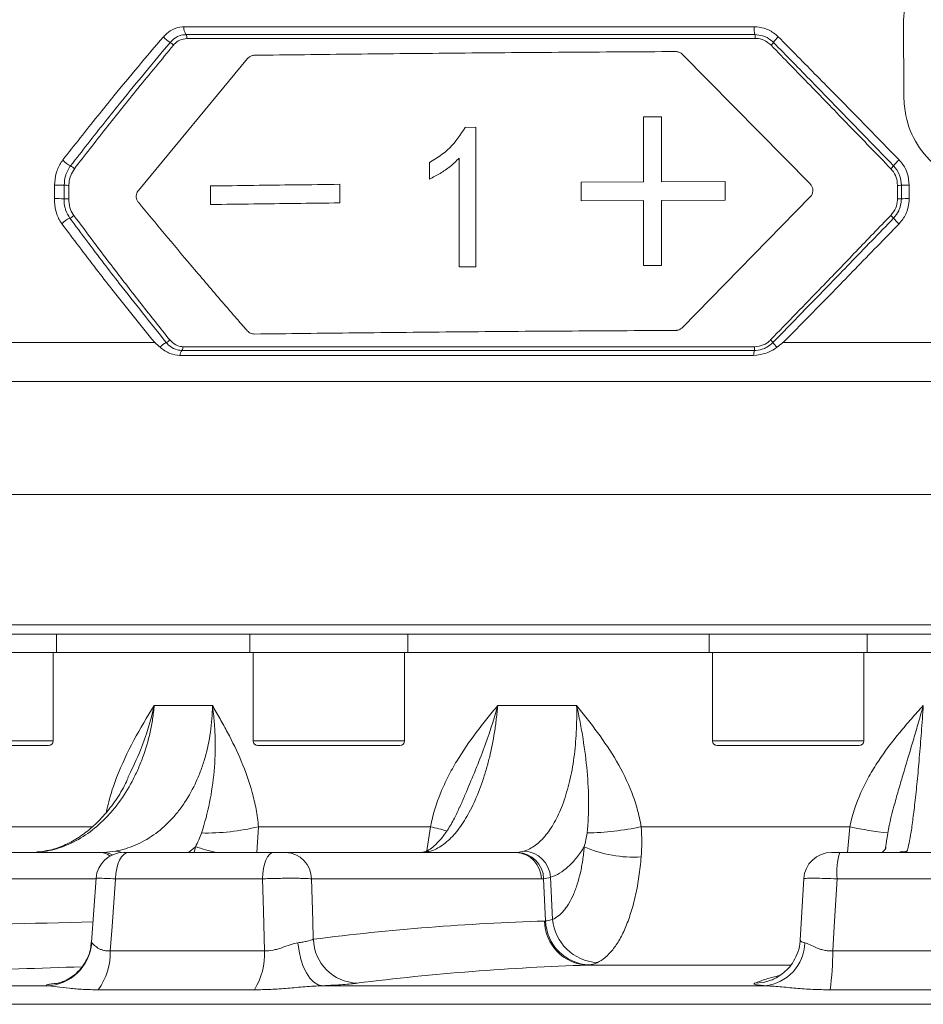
# Model space of a CAD drawing. Header units: millimetres. Extents: x 0 to 8410, y 0 to 5940.
# Tile 58 of 180: x 3643 to 3740, y 2809 to 2914. Entities that reach past the tile are written whole.
import ezdxf

# ---------------------------------------------------------------- set-up
doc = ezdxf.new("R2010")
doc.units = ezdxf.units.MM
doc.header["$LTSCALE"] = 10

msp = doc.modelspace()

# ---------------------------------------------------------------- linework, layer by layer
at = {"color": 7, "linetype": 'Continuous', "lineweight": 0}
for p, q in [((3737.73, 2906.2), (3737.71, 2914.4)), ((3655.42, 2896.08), (3667.17, 2910.28)), ((3713.93, 2910.73), (3727.67, 2896.8)), ((3709.76, 2904.01), (3711.7, 2904.02)), ((3709.76, 2897.01), (3709.76, 2904.01)), ((3711.7, 2904.02), (3711.7, 2897.02)), ((3690.57, 2902.88), (3691.72, 2902.89)), ((3691.72, 2902.89), (3691.72, 2887.89)), ((3689.93, 2887.87), (3689.93, 2899.56)), ((3686.73, 2897.32), (3686.73, 2899.09)), ((3663.19, 2894.57), (3663.19, 2896.57)), ((3677.1, 2896.75), (3677.1, 2894.75)), ((3703.03, 2896.97), (3709.76, 2897.01)), ((3703.03, 2894.97), (3703.03, 2896.97)), ((3711.7, 2897.02), (3718.52, 2897.06)), ((3718.52, 2897.06), (3718.52, 2895.06)), ((3718.52, 2895.06), (3711.7, 2895.02)), ((3727.68, 2895.39), (3713.93, 2881.34)), ((3709.76, 2895.01), (3703.03, 2894.97)), ((3709.76, 2888.02), (3709.76, 2895.01)), ((3711.7, 2895.02), (3711.7, 2888.03)), ((3691.72, 2887.89), (3689.93, 2887.87)), ((3711.7, 2888.03), (3709.76, 2888.02)), ((3659.89, 2878.35), (3721.59, 2878.35)), ((3913.5, 2863.37), (3589.77, 2863.37)), ((3752.03, 2848.37), (3606.53, 2848.37)), ((3646.62, 2846.37), (3646.62, 2848.37)), ((3667.42, 2848.37), (3667.42, 2846.37)), ((3684.42, 2846.37), (3684.42, 2848.37)), ((3716.8, 2848.37), (3716.8, 2846.37)), ((3733.8, 2846.37), (3733.8, 2848.37)), ((3629.62, 2846.37), (3646.62, 2846.37)), ((3646.25, 2836.87), (3646.25, 2846.37)), ((3646.62, 2846.37), (3667.42, 2846.37)), ((3667.42, 2846.37), (3684.42, 2846.37)), ((3667.78, 2846.37), (3667.78, 2836.87)), ((3684.05, 2836.87), (3684.05, 2846.37)), ((3684.42, 2846.37), (3716.8, 2846.37)), ((3716.8, 2846.37), (3733.8, 2846.37)), ((3717.17, 2846.37), (3717.17, 2836.87)), ((3733.44, 2836.87), (3733.44, 2846.37)), ((3733.8, 2846.37), (3770.26, 2846.37)), ((3645.75, 2836.37), (3630.48, 2836.37)), ((3683.55, 2836.37), (3668.28, 2836.37)), ((3732.94, 2836.37), (3717.67, 2836.37)), ((3654.41, 2833.16), (3654.3, 2832.92)), ((3690.07, 2829.91), (3690, 2829.74)), ((3605.68, 2824.87), (3651.34, 2824.87)), ((3645.56, 2825.02), (3645.34, 2825)), ((3654.39, 2824.87), (3669.96, 2824.87)), ((3671.29, 2824.87), (3696, 2824.87)), ((3686.06, 2824.88), (3685.91, 2824.88)), ((3730.87, 2824.87), (3748.16, 2824.87)), ((3650.89, 2822.09), (3650.39, 2815.22)), ((3726.98, 2822.05), (3726.59, 2815.45))]:
    msp.add_line(p, q, dxfattribs=at)
at = {"color": 8, "linetype": 'Continuous', "lineweight": 0}
for p, q in [((3660.32, 2913.7), (3721.65, 2913.7)), ((3721.73, 2912.86), (3660.55, 2912.86)), ((3721.76, 2912.44), (3660.66, 2912.44)), ((3585.03, 2879.75), (3657.18, 2879.75)), ((3660.23, 2879.28), (3721.7, 2879.28)), ((3724.78, 2879.75), (3918.96, 2879.75)), ((3660.11, 2878.88), (3721.66, 2878.88)), ((3918.38, 2875.52), (3585.47, 2875.52)), ((3605.53, 2849.37), (3752.03, 2849.37)), ((3657.13, 2840.69), (3663.39, 2840.69)), ((3694.08, 2840.69), (3702.56, 2840.69)), ((3629.98, 2836.87), (3646.25, 2836.87)), ((3667.78, 2836.87), (3684.05, 2836.87)), ((3717.17, 2836.87), (3733.44, 2836.87)), ((3639.94, 2827.64), (3650.42, 2827.64)), ((3668.34, 2827.64), (3668.16, 2824.87)), ((3668.34, 2827.64), (3686.83, 2827.64)), ((3686.41, 2824.84), (3686.83, 2827.64)), ((3709.49, 2827.64), (3731.95, 2827.64)), ((3731.68, 2824.87), (3731.95, 2827.64)), ((3736.02, 2826.96), (3735.93, 2826.25)), ((3661.56, 2825.49), (3660.8, 2824.87)), ((3661.42, 2824.87), (3661.56, 2825.49)), ((3737.92, 2824.88), (3737.69, 2824.87)), ((3650.88, 2822.03), (3607.8, 2822.03)), ((3668.77, 2822.03), (3652.96, 2822.03)), ((3698.76, 2822.03), (3674.05, 2822.03)), ((3699.22, 2817.5), (3699, 2822.04)), ((3699.96, 2817.67), (3699.75, 2822.2)), ((3748.11, 2822.03), (3730.56, 2822.03)), ((3652.4, 2814.28), (3668.99, 2814.28)), ((3730.1, 2814.28), (3748.52, 2814.28)), ((3725.55, 2812.75), (3703.73, 2812.75)), ((3606.42, 2810.53), (3645.59, 2810.53)), ((3675.23, 2810.53), (3722.81, 2810.53)), ((3667.91, 2810.1), (3651.1, 2810.1)), ((3748.48, 2810.1), (3729.81, 2810.1)), ((3754.29, 2808.53), (3548.55, 2808.53))]:
    msp.add_line(p, q, dxfattribs=at)
at = {"color": 8, "linetype": 'Continuous', "lineweight": 0, "flags": 128}
for points in [[(3647.96, 2896.65), (3647.95, 2895.65), (3647.94, 2895.19)], [(3737.06, 2895.19), (3737.06, 2896.19), (3737.07, 2896.65)], [(3652.96, 2825.02), (3653.34, 2824.96), (3653.61, 2824.86)], [(3654.39, 2824.87), (3654.12, 2824.82), (3653.86, 2824.66), (3653.62, 2824.4), (3653.4, 2824.05), (3653.23, 2823.62), (3653.09, 2823.13), (3653, 2822.59), (3652.96, 2822.03)], [(3669.96, 2824.87), (3669.74, 2824.82), (3669.52, 2824.66), (3669.32, 2824.4), (3669.14, 2824.05), (3668.99, 2823.62), (3668.87, 2823.13), (3668.8, 2822.59), (3668.77, 2822.03)], [(3686.86, 2825.02), (3686.35, 2824.96), (3686.18, 2824.92)], [(3738.08, 2825.02), (3737.51, 2824.96), (3737.16, 2824.87)], [(3652.96, 2822.03), (3652.59, 2816.89), (3652.4, 2814.28)], [(3668.99, 2814.28), (3668.87, 2818.55), (3668.77, 2822.03)], [(3674.05, 2822.03), (3674.18, 2817.51), (3674.24, 2815.53)], [(3730.56, 2822.03), (3730.25, 2816.89), (3730.1, 2814.28)], [(3672.59, 2815.16), (3672.7, 2814.25), (3672.89, 2813.39), (3673.15, 2812.61), (3673.49, 2811.92), (3673.87, 2811.35), (3674.3, 2810.92), (3674.76, 2810.64), (3675.23, 2810.53)], [(3723.46, 2811.12), (3722.64, 2810.89), (3721.7, 2810.8)]]:
    msp.add_lwpolyline(points, dxfattribs=at)
at = {"color": 8, "linetype": 'Continuous', "lineweight": 0}
for centre, radius, start, end in [((3661.72, 2913.62), 1.4, 176.6747, 213.0084), ((3725.4, 2913.6), 3.75, 178.5134, 191.5191), ((3660.05, 2914.19), 2.49, 219.0274, 241.016), ((3658.26, 2910.93), 1.23, 39.8047, 61.7045), ((3659.96, 2912.48), 0.697, 357.3223, 33.0982), ((3719.91, 2912.48), 1.85, 358.7261, 11.5657), ((3722.14, 2913.11), 1.94, 313.7693, 325.2807), ((3726.78, 2909.98), 3.67, 133.9021, 146.342), ((3649.01, 2900.74), 2.19, 218.8135, 246.3509), ((3741.61, 2894.72), 6.39, 133.2391, 140.9997), ((3647.69, 2897.73), 1.1, 38.9519, 66.2632), ((3734.21, 2900.7), 3.13, 313.2872, 321.152), ((3646.3, 2842.23), 54.43, 88.7922, 89.8836), ((3648, 2924.69), 28.05, 268.8573, 269.9099), ((3737.12, 2907.91), 11.27, 269.6975, 271.8226), ((3738.21, 2874.98), 21.69, 89.6988, 91.9282), ((3646.34, 2838.16), 57.05, 88.9079, 89.9492), ((3647.99, 2923.41), 28.22, 268.8605, 269.9068), ((3737.12, 2906.49), 11.3, 269.7004, 271.8196), ((3738.19, 2871.63), 23.58, 89.677, 91.7273), ((3648.81, 2891.16), 2.09, 111.2956, 140.2171), ((3647.67, 2894.08), 1.05, 291.3853, 320.077), ((3733.18, 2890.07), 4.6, 41.2865, 46.5183), ((3743.76, 2899.4), 9.51, 221.4493, 226.5549), ((3659.48, 2877.62), 2.36, 116.7405, 137.3207), ((3657.91, 2880.77), 1.16, 296.0391, 319.2194), ((3659.56, 2879.26), 0.669, 324.8638, 1.6618), ((3719.96, 2879.25), 1.74, 347.6354, 1.0178), ((3721.82, 2878.35), 2.31, 36.7252, 46.1747), ((3726.8, 2881.94), 3.83, 215.241, 225.1779), ((3661.03, 2878.19), 1.15, 143.2729, 171.7451), ((3724.36, 2878.24), 2.77, 166.7279, 177.6961), ((3662.67, 2851.02), 24.06, 268.9031, 283.6243), ((3680.08, 2797.59), 30.79, 73.9036, 77.3287), ((3703.37, 2855.05), 28.08, 270.632, 282.5816), ((3739.15, 2858.56), 31.75, 256.8943, 264.3497), ((3667.31, 2841.66), 17.15, 250.4266, 258.0993), ((3708.72, 2837.65), 13.29, 246.2598, 273.3998), ((3735.1, 2825.6), 0.753, 285.273, 345.7064), ((3651.31, 2823.19), 1.68, 50.1823, 88.9452), ((3651.69, 2823.2), 1.68, 56.5533, 89.1254), ((3671.17, 2821.99), 2.88, 0.6667, 87.7985), ((3695.89, 2821.99), 2.88, 0.6667, 87.7985), ((3696.09, 2821.96), 2.92, 1.5007, 87.7754), ((3696.72, 2821.99), 3.04, 4.0631, 86.6383), ((3737.56, 2822.71), 7.03, 162.0637, 185.529), ((3703.92, 2817.57), 4.82, 180.9851, 267.7434), ((3704.11, 2817.66), 4.89, 181.81, 267.6243), ((3705.11, 2818.18), 5.18, 185.6645, 266.0388), ((3645.41, 2815.53), 5.01, 272.0296, 355.6572), ((3679.14, 2815.7), 4.9, 181.9545, 267.6408), ((3722.32, 2815.29), 4.79, 275.9598, 358.3599), ((3645.72, 2814.06), 6.68, 323.6372, 1.9613), ((3661.39, 2814.01), 7.61, 329.0088, 2.056), ((3704.6, 2813.92), 25.5, 351.3796, 0.8235)]:
    msp.add_arc(centre, radius, start, end, dxfattribs=at)
at = {"color": 7, "linetype": 'Continuous', "lineweight": 0}
for centre, radius, start, end in [((3645.75, 2836.87), 0.5, 270, 0), ((3668.28, 2836.87), 0.5, 180, 270), ((3683.55, 2836.87), 0.5, 270, 0), ((3717.67, 2836.87), 0.5, 180, 270), ((3732.94, 2836.87), 0.5, 270, 0), ((3653.86, 2821.87), 3, 90.0001, 175.7931), ((3729.97, 2821.87), 3, 90, 176.5635)]:
    msp.add_arc(centre, radius, start, end, dxfattribs=at)
for points, knots in [([(3737.71, 2914.4), (3737.81, 2915.51), (3738.02, 2917.74), (3739.71, 2920.7), (3742.2, 2922.95), (3745.02, 2924.18), (3746.91, 2924.31), (3747.69, 2924.37)], [0, 0, 0, 0, 0.212444, 0.424925, 0.636849, 0.850126, 1, 1, 1, 1]), ([(3667.92, 2910.63), (3671.5, 2910.68), (3678.62, 2910.76), (3689.81, 2910.87), (3701.32, 2910.96), (3709.23, 2911.01), (3713.21, 2911.03)], [0, 0, 0, 0, 0.250837, 0.499535, 0.747864, 1, 1, 1, 1]), ([(3713.21, 2911.03), (3713.33, 2911.02), (3713.56, 2911), (3713.8, 2910.86), (3713.91, 2910.75), (3713.93, 2910.73)], [0, 0, 0, 0, 0.432648, 0.865454, 1, 1, 1, 1]), ([(3667.17, 2910.28), (3667.26, 2910.36), (3667.43, 2910.53), (3667.71, 2910.62), (3667.87, 2910.63), (3667.92, 2910.63)], [0, 0, 0, 0, 0.4044796, 0.8073954, 1, 1, 1, 1]), ([(3747.75, 2896.31), (3746.61, 2896.42), (3744.34, 2896.65), (3741.32, 2898.38), (3739.06, 2900.93), (3737.9, 2903.7), (3737.78, 2905.51), (3737.73, 2906.2)], [0, 0, 0, 0, 0.217664, 0.435362, 0.652068, 0.866595, 1, 1, 1, 1]), ([(3686.73, 2899.09), (3687.5, 2899.57), (3689.04, 2900.51), (3690.06, 2902.09), (3690.57, 2902.88)], [0, 0, 0, 0, 0.500957, 1, 1, 1, 1]), ([(3689.93, 2899.56), (3689.61, 2899.26), (3688.97, 2898.64), (3687.89, 2897.91), (3687.11, 2897.51), (3686.73, 2897.32)], [0, 0, 0, 0, 0.329702, 0.668178, 1, 1, 1, 1]), ([(3663.19, 2896.57), (3664.74, 2896.59), (3667.73, 2896.64), (3672.37, 2896.69), (3675.49, 2896.73), (3677.1, 2896.75)], [0, 0, 0, 0, 0.341102, 0.659572, 1, 1, 1, 1]), ([(3727.67, 2896.8), (3727.74, 2896.71), (3727.89, 2896.54), (3727.98, 2896.2), (3727.96, 2895.86), (3727.84, 2895.58), (3727.72, 2895.45), (3727.68, 2895.39)], [0, 0, 0, 0, 0.2160211, 0.4321089, 0.64668, 0.8601378, 1, 1, 1, 1]), ([(3655.42, 2894.82), (3655.37, 2894.9), (3655.26, 2895.07), (3655.19, 2895.37), (3655.21, 2895.67), (3655.29, 2895.91), (3655.38, 2896.03), (3655.42, 2896.08)], [0, 0, 0, 0, 0.227508, 0.456178, 0.661822, 0.856524, 1, 1, 1, 1]), ([(3667.14, 2880.99), (3667.07, 2881.06), (3666.63, 2881.57), (3665.66, 2882.68), (3663.7, 2884.96), (3660.19, 2889.07), (3657.3, 2892.56), (3655.42, 2894.82)], [0, 0, 0, 0, 0.017066, 0.10857, 0.242403, 0.510076, 1, 1, 1, 1]), ([(3677.1, 2894.75), (3675.49, 2894.73), (3672.37, 2894.69), (3667.73, 2894.64), (3664.74, 2894.6), (3663.19, 2894.57)], [0, 0, 0, 0, 0.340379, 0.65885, 1, 1, 1, 1]), ([(3713.93, 2881.34), (3713.85, 2881.27), (3713.67, 2881.12), (3713.41, 2881.04), (3713.26, 2881.04), (3713.22, 2881.04)], [0, 0, 0, 0, 0.425398, 0.850474, 1, 1, 1, 1]), ([(3667.91, 2880.64), (3667.76, 2880.66), (3667.47, 2880.68), (3667.25, 2880.89), (3667.14, 2880.99)], [0, 0, 0, 0, 0.52098, 1, 1, 1, 1]), ([(3713.22, 2881.04), (3709.24, 2881.01), (3701.34, 2880.97), (3689.83, 2880.88), (3678.63, 2880.77), (3671.49, 2880.68), (3667.91, 2880.64)], [0, 0, 0, 0, 0.2517892, 0.4997733, 0.7491004, 1, 1, 1, 1]), ([(3657.18, 2879.75), (3657.19, 2879.74), (3657.38, 2879.56), (3657.57, 2879.39), (3657.75, 2879.22)], [0, 0, 0, 0, 0.046072, 1, 1, 1, 1]), ([(3657.75, 2879.22), (3658.1, 2878.96), (3658.75, 2878.46), (3659.53, 2878.39), (3659.89, 2878.35)], [0, 0, 0, 0, 0.524834, 1, 1, 1, 1]), ([(3721.59, 2878.35), (3722.05, 2878.4), (3722.74, 2878.46), (3723.49, 2878.82), (3723.87, 2879.05), (3724.04, 2879.18), (3724.1, 2879.22)], [0, 0, 0, 0, 0.511271, 0.764438, 0.917866, 1, 1, 1, 1]), ([(3724.1, 2879.22), (3724.31, 2879.39), (3724.54, 2879.56), (3724.77, 2879.74), (3724.78, 2879.75)], [0, 0, 0, 0, 0.953922, 1, 1, 1, 1]), ([(3654.33, 2832.9), (3654.2, 2832.62), (3653.77, 2831.68), (3652.87, 2830.28), (3651.65, 2828.72), (3650.31, 2827.42), (3648.89, 2826.36), (3647.4, 2825.59), (3646.18, 2825.14), (3645.48, 2825.05), (3645.28, 2825.02)], [0, 0, 0, 0, 0.062446, 0.208529, 0.352327, 0.497271, 0.643586, 0.789851, 0.941192, 1, 1, 1, 1]), ([(3689.97, 2829.76), (3689.79, 2829.35), (3689.37, 2828.42), (3688.67, 2827.24), (3687.92, 2826.23), (3687.22, 2825.53), (3686.63, 2825.1), (3686.29, 2824.94), (3686.19, 2824.92), (3686.19, 2824.92)], [0, 0, 0, 0, 0.134772, 0.309607, 0.48338, 0.649365, 0.8172, 0.990015, 1, 1, 1, 1]), ([(3735.91, 2826.25), (3735.9, 2826.18), (3735.85, 2825.76), (3735.8, 2825.45), (3735.76, 2825.18)], [0, 0, 0, 0, 0.150997, 1, 1, 1, 1]), ([(3645.34, 2825.01), (3645.26, 2824.99), (3645.01, 2824.94), (3644.71, 2824.93), (3644.5, 2824.93)], [0, 0, 0, 0, 0.283584, 1, 1, 1, 1]), ([(3653.87, 2824.87), (3653.87, 2824.87), (3653.85, 2824.87), (3653.93, 2824.87), (3654.11, 2824.87), (3654.29, 2824.87), (3654.39, 2824.87)], [0, 0, 0, 0, 0.051567, 0.367389, 0.683703, 1, 1, 1, 1]), ([(3669.96, 2824.87), (3670.09, 2824.87), (3670.22, 2824.87), (3670.48, 2824.87), (3670.61, 2824.87), (3670.86, 2824.87), (3670.97, 2824.87), (3671.16, 2824.87), (3671.23, 2824.87), (3671.29, 2824.87)], [0, 0, 0, 0, 0.25, 0.25, 0.5, 0.5, 0.75, 0.75, 1, 1, 1, 1]), ([(3685.91, 2824.88), (3685.88, 2824.87), (3685.84, 2824.87), (3685.8, 2824.87), (3685.79, 2824.87)], [0, 0, 0, 0, 0.700529, 1, 1, 1, 1]), ([(3686.18, 2824.92), (3686.17, 2824.92), (3686.11, 2824.9), (3685.99, 2824.89), (3685.89, 2824.88)], [0, 0, 0, 0, 0.208365, 1, 1, 1, 1]), ([(3729.98, 2824.87), (3729.98, 2824.87), (3729.97, 2824.87), (3730.06, 2824.87), (3730.25, 2824.87), (3730.53, 2824.87), (3730.76, 2824.87), (3730.87, 2824.87)], [0, 0, 0, 0, 0.080494, 0.310079, 0.539819, 0.769915, 1, 1, 1, 1]), ([(3650.34, 2815.22), (3650.33, 2814.97), (3650.29, 2814.35), (3649.95, 2813.44), (3649.42, 2812.57), (3648.8, 2811.89), (3648.16, 2811.4), (3647.56, 2811.07), (3647.08, 2810.88), (3646.77, 2810.8), (3646.61, 2810.76), (3646.61, 2810.76), (3646.61, 2810.76)], [0, 0, 0, 0, 0.101895, 0.252364, 0.388554, 0.512463, 0.624035, 0.721165, 0.801776, 0.871183, 0.937186, 1, 1, 1, 1]), ([(3726.58, 2815.45), (3726.58, 2815.41), (3726.6, 2814.97), (3726.38, 2814.18), (3725.94, 2813.18), (3725.35, 2812.4), (3724.7, 2811.8), (3724.07, 2811.39), (3723.63, 2811.18), (3723.47, 2811.13), (3723.47, 2811.13)], [0, 0, 0, 0, 0.020403, 0.229246, 0.416249, 0.586111, 0.740346, 0.877912, 0.99534, 1, 1, 1, 1])]:
    msp.add_open_spline(points, degree=3, knots=knots, dxfattribs=at)
at = {"color": 8, "linetype": 'Continuous', "lineweight": 0}
for points, knots in [([(3658.11, 2912.62), (3658.35, 2912.86), (3658.66, 2913.17), (3659.35, 2913.55), (3659.86, 2913.69), (3660.26, 2913.7), (3660.32, 2913.7)], [0, 0, 0, 0, 0.371674, 0.498504, 0.928988, 1, 1, 1, 1]), ([(3721.65, 2913.7), (3722.02, 2913.67), (3722.5, 2913.63), (3723.33, 2913.32), (3723.85, 2913), (3724.19, 2912.67), (3724.24, 2912.62)], [0, 0, 0, 0, 0.380152, 0.501598, 0.931516, 1, 1, 1, 1]), ([(3647.3, 2899.37), (3648.54, 2900.95), (3650.35, 2903.25), (3653.93, 2907.68), (3656.32, 2910.5), (3658.11, 2912.62)], [0, 0, 0, 0, 0.356342, 0.517479, 1, 1, 1, 1]), ([(3658.84, 2912.01), (3657.07, 2909.89), (3654.71, 2907.05), (3651.16, 2902.62), (3649.37, 2900.32), (3648.13, 2898.74)], [0, 0, 0, 0, 0.482531, 0.643665, 1, 1, 1, 1]), ([(3660.55, 2912.86), (3660.5, 2912.85), (3660.19, 2912.85), (3659.79, 2912.74), (3659.26, 2912.44), (3659.02, 2912.19), (3658.84, 2912.01)], [0, 0, 0, 0, 0.071131, 0.501743, 0.628508, 1, 1, 1, 1]), ([(3660.66, 2912.44), (3660.39, 2912.41), (3659.89, 2912.34), (3659.42, 2911.97), (3659.23, 2911.75), (3659.2, 2911.72)], [0, 0, 0, 0, 0.498948, 0.927981, 1, 1, 1, 1]), ([(3723.73, 2912.01), (3723.69, 2912.05), (3723.43, 2912.31), (3723.03, 2912.56), (3722.38, 2912.8), (3722.01, 2912.83), (3721.73, 2912.86)], [0, 0, 0, 0, 0.0684713, 0.4981398, 0.6195531, 1, 1, 1, 1]), ([(3723.48, 2911.72), (3723.23, 2911.92), (3722.77, 2912.3), (3722.13, 2912.44), (3721.81, 2912.44), (3721.76, 2912.44)], [0, 0, 0, 0, 0.499458, 0.926463, 1, 1, 1, 1]), ([(3736.65, 2898.74), (3734.42, 2901.04), (3731.49, 2904.05), (3727.19, 2908.47), (3725.11, 2910.6), (3723.73, 2912.01)], [0, 0, 0, 0, 0.517457, 0.678596, 1, 1, 1, 1]), ([(3724.24, 2912.62), (3725.63, 2911.21), (3727.72, 2909.1), (3732.06, 2904.68), (3734.99, 2901.67), (3737.23, 2899.37)], [0, 0, 0, 0, 0.321396, 0.482537, 1, 1, 1, 1]), ([(3659.2, 2911.72), (3657.92, 2910.17), (3655.46, 2907.19), (3651.91, 2902.76), (3649.67, 2899.87), (3648.54, 2898.42)], [0, 0, 0, 0, 0.3503384, 0.675115, 1, 1, 1, 1]), ([(3736.36, 2898.42), (3734.85, 2899.98), (3731.95, 2902.98), (3727.66, 2907.41), (3724.87, 2910.28), (3723.48, 2911.72)], [0, 0, 0, 0, 0.350344, 0.675121, 1, 1, 1, 1]), ([(3646.41, 2896.66), (3646.44, 2897.1), (3646.49, 2897.61), (3646.76, 2898.49), (3647.01, 2898.98), (3647.27, 2899.33), (3647.3, 2899.37)], [0, 0, 0, 0, 0.4356123, 0.510853, 0.9475908, 1, 1, 1, 1]), ([(3737.23, 2899.37), (3737.26, 2899.34), (3737.59, 2898.99), (3737.9, 2898.51), (3738.24, 2897.62), (3738.29, 2897.1), (3738.33, 2896.66)], [0, 0, 0, 0, 0.042376, 0.479036, 0.564433, 1, 1, 1, 1]), ([(3648.13, 2898.74), (3648.11, 2898.71), (3647.9, 2898.44), (3647.72, 2898.06), (3647.5, 2897.38), (3647.47, 2896.99), (3647.44, 2896.65)], [0, 0, 0, 0, 0.052244, 0.488462, 0.563741, 1, 1, 1, 1]), ([(3648.54, 2898.42), (3648.4, 2898.19), (3648.11, 2897.74), (3647.98, 2897.09), (3647.96, 2896.73), (3647.96, 2896.65)], [0, 0, 0, 0, 0.4433, 0.87734, 1, 1, 1, 1]), ([(3737.07, 2896.65), (3737.04, 2896.94), (3736.98, 2897.51), (3736.65, 2898.1), (3736.41, 2898.36), (3736.36, 2898.42)], [0, 0, 0, 0, 0.443505, 0.8826225, 1, 1, 1, 1]), ([(3737.48, 2896.65), (3737.45, 2896.99), (3737.42, 2897.39), (3737.14, 2898.1), (3736.87, 2898.45), (3736.65, 2898.74)], [0, 0, 0, 0, 0.436508, 0.522, 1, 1, 1, 1]), ([(3646.39, 2895.21), (3646.39, 2895.45), (3646.4, 2895.93), (3646.4, 2896.42), (3646.41, 2896.66)], [0, 0, 0, 0, 0.495403, 1, 1, 1, 1]), ([(3647.44, 2896.65), (3647.44, 2896.32), (3647.43, 2895.83), (3647.43, 2895.35), (3647.43, 2895.2)], [0, 0, 0, 0, 0.6870596, 1, 1, 1, 1]), ([(3737.48, 2895.2), (3737.48, 2895.53), (3737.48, 2896.02), (3737.48, 2896.5), (3737.48, 2896.65)], [0, 0, 0, 0, 0.6870675, 1, 1, 1, 1]), ([(3738.33, 2896.66), (3738.33, 2896.42), (3738.33, 2895.93), (3738.32, 2895.45), (3738.32, 2895.21)], [0, 0, 0, 0, 0.504597, 1, 1, 1, 1]), ([(3647.21, 2892.49), (3647.19, 2892.52), (3646.94, 2892.86), (3646.71, 2893.34), (3646.45, 2894.23), (3646.41, 2894.76), (3646.39, 2895.21)], [0, 0, 0, 0, 0.033209, 0.471402, 0.557284, 1, 1, 1, 1]), ([(3647.43, 2895.2), (3647.43, 2895.2), (3647.42, 2894.86), (3647.47, 2894.45), (3647.68, 2893.73), (3647.88, 2893.39), (3648.06, 2893.1)], [0, 0, 0, 0, 0.000712, 0.44387, 0.529844, 1, 1, 1, 1]), ([(3647.94, 2895.19), (3647.96, 2894.87), (3648.01, 2894.26), (3648.28, 2893.68), (3648.45, 2893.44), (3648.48, 2893.41)], [0, 0, 0, 0, 0.49127, 0.93387, 1, 1, 1, 1]), ([(3736.35, 2893.41), (3736.54, 2893.66), (3736.92, 2894.15), (3737.06, 2894.81), (3737.06, 2895.14), (3737.06, 2895.19)], [0, 0, 0, 0, 0.491264, 0.926492, 1, 1, 1, 1]), ([(3736.64, 2893.1), (3736.85, 2893.36), (3737.08, 2893.65), (3737.37, 2894.31), (3737.47, 2894.75), (3737.48, 2895.14), (3737.48, 2895.2)], [0, 0, 0, 0, 0.427911, 0.486857, 0.928341, 1, 1, 1, 1]), ([(3738.32, 2895.21), (3738.32, 2895.14), (3738.31, 2894.63), (3738.18, 2894.06), (3737.81, 2893.21), (3737.5, 2892.83), (3737.23, 2892.49)], [0, 0, 0, 0, 0.071481, 0.512173, 0.571106, 1, 1, 1, 1]), ([(3648.06, 2893.1), (3649.27, 2891.48), (3651.02, 2889.14), (3654.46, 2884.68), (3656.73, 2881.85), (3658.42, 2879.73)], [0, 0, 0, 0, 0.362068, 0.522738, 1, 1, 1, 1]), ([(3648.48, 2893.41), (3649.9, 2891.51), (3652.28, 2888.32), (3655.74, 2883.86), (3657.77, 2881.3), (3658.79, 2880.01)], [0, 0, 0, 0, 0.423699, 0.711814, 1, 1, 1, 1]), ([(3723.42, 2880.01), (3725.24, 2881.9), (3728.31, 2885.07), (3732.62, 2889.53), (3735.1, 2892.12), (3736.35, 2893.41)], [0, 0, 0, 0, 0.423694, 0.71181, 1, 1, 1, 1]), ([(3723.67, 2879.73), (3725.73, 2881.85), (3728.49, 2884.68), (3732.81, 2889.14), (3735.07, 2891.48), (3736.64, 2893.1)], [0, 0, 0, 0, 0.4772625, 0.6379319, 1, 1, 1, 1]), ([(3657.18, 2879.75), (3655.63, 2881.66), (3653.5, 2884.28), (3650.19, 2888.53), (3648.43, 2890.87), (3647.21, 2892.49)], [0, 0, 0, 0, 0.452144, 0.620533, 1, 1, 1, 1]), ([(3737.23, 2892.49), (3735.65, 2890.87), (3733.38, 2888.53), (3729.23, 2884.28), (3726.66, 2881.66), (3724.78, 2879.75)], [0, 0, 0, 0, 0.379467, 0.547856, 1, 1, 1, 1]), ([(3658.42, 2879.73), (3658.45, 2879.69), (3658.68, 2879.43), (3659.01, 2879.17), (3659.56, 2878.93), (3659.87, 2878.9), (3660.11, 2878.88)], [0, 0, 0, 0, 0.0726459, 0.4992661, 0.623568, 1, 1, 1, 1]), ([(3658.79, 2880.01), (3659, 2879.81), (3659.38, 2879.43), (3659.92, 2879.29), (3660.19, 2879.28), (3660.23, 2879.28)], [0, 0, 0, 0, 0.499486, 0.924171, 1, 1, 1, 1]), ([(3721.66, 2878.88), (3721.72, 2878.88), (3722.09, 2878.89), (3722.55, 2879), (3723.17, 2879.3), (3723.46, 2879.54), (3723.67, 2879.73)], [0, 0, 0, 0, 0.073509, 0.500335, 0.626105, 1, 1, 1, 1]), ([(3721.7, 2879.28), (3722.02, 2879.32), (3722.61, 2879.39), (3723.16, 2879.75), (3723.38, 2879.98), (3723.42, 2880.01)], [0, 0, 0, 0, 0.49906, 0.924241, 1, 1, 1, 1]), ([(3657.13, 2840.69), (3657.09, 2840.2), (3657.03, 2839.71), (3656.88, 2838.76), (3656.79, 2838.28), (3656.48, 2836.88), (3656.21, 2835.96), (3655.72, 2834.62), (3655.54, 2834.18), (3655.16, 2833.33), (3654.96, 2832.91), (3654.32, 2831.71), (3653.85, 2830.95), (3653.06, 2829.88), (3652.78, 2829.54), (3652.22, 2828.89), (3651.93, 2828.58), (3651.03, 2827.71), (3650.4, 2827.2), (3649.07, 2826.3), (3648.39, 2825.94), (3646.99, 2825.36), (3646.28, 2825.15), (3645.56, 2825.02)], [0, 0, 0, 0, 0.0625, 0.0625, 0.125, 0.125, 0.25, 0.25, 0.3125, 0.3125, 0.375, 0.375, 0.5, 0.5, 0.5625, 0.5625, 0.625, 0.625, 0.75, 0.75, 0.875, 0.875, 1, 1, 1, 1]), ([(3651.99, 2829.23), (3652.07, 2829.59), (3652.34, 2830.88), (3653.27, 2833.54), (3654.89, 2837.02), (3656.37, 2839.46), (3657.13, 2840.68), (3657.13, 2840.69)], [0, 0, 0, 0, 0.082671, 0.290601, 0.641403, 0.998406, 1, 1, 1, 1]), ([(3652.96, 2825.02), (3653.68, 2825.15), (3654.39, 2825.36), (3655.75, 2825.94), (3656.42, 2826.3), (3657.69, 2827.2), (3658.29, 2827.71), (3659.13, 2828.58), (3659.39, 2828.89), (3659.91, 2829.54), (3660.16, 2829.88), (3660.87, 2830.95), (3661.29, 2831.71), (3661.84, 2832.92), (3662.01, 2833.34), (3662.32, 2834.19), (3662.47, 2834.63), (3662.85, 2835.97), (3663.04, 2836.88), (3663.31, 2838.75), (3663.38, 2839.71), (3663.39, 2840.69)], [0, 0, 0, 0, 0.125, 0.125, 0.25, 0.25, 0.375, 0.375, 0.4375, 0.4375, 0.5, 0.5, 0.625, 0.625, 0.6875, 0.6875, 0.75, 0.75, 0.875, 0.875, 1, 1, 1, 1]), ([(3657.13, 2840.69), (3657.13, 2840.68), (3656.76, 2839.05), (3656, 2836.46), (3654.84, 2834.05), (3654.41, 2833.16)], [0, 0, 0, 0, 0.00332, 0.62995, 1, 1, 1, 1]), ([(3662.21, 2826.96), (3662.57, 2828.05), (3662.86, 2829.14), (3663.3, 2831.34), (3663.47, 2832.46), (3663.67, 2834.74), (3663.71, 2835.91), (3663.67, 2837.68), (3663.64, 2838.28), (3663.54, 2839.48), (3663.47, 2840.08), (3663.39, 2840.69)], [0, 0, 0, 0, 0.25, 0.25, 0.5, 0.5, 0.75, 0.75, 0.875, 0.875, 1, 1, 1, 1]), ([(3668.34, 2827.64), (3668.28, 2828.27), (3668.2, 2828.9), (3667.97, 2830.13), (3667.83, 2830.73), (3667.35, 2832.5), (3666.95, 2833.61), (3666.04, 2835.75), (3665.54, 2836.78), (3664.75, 2838.27), (3664.48, 2838.76), (3663.93, 2839.73), (3663.66, 2840.21), (3663.39, 2840.69)], [0, 0, 0, 0, 0.125, 0.125, 0.25, 0.25, 0.5, 0.5, 0.75, 0.75, 0.875, 0.875, 1, 1, 1, 1]), ([(3686.83, 2827.64), (3687.09, 2828.91), (3687.47, 2830.13), (3688.19, 2831.9), (3688.46, 2832.47), (3689.04, 2833.61), (3689.34, 2834.16), (3690.31, 2835.77), (3691.02, 2836.79), (3692.13, 2838.27), (3692.52, 2838.76), (3693.29, 2839.73), (3693.68, 2840.21), (3694.08, 2840.69)], [0, 0, 0, 0, 0.25, 0.25, 0.375, 0.375, 0.5, 0.5, 0.75, 0.75, 0.875, 0.875, 1, 1, 1, 1]), ([(3694.08, 2840.69), (3694.03, 2840.2), (3693.98, 2839.71), (3693.86, 2838.76), (3693.8, 2838.28), (3693.57, 2836.88), (3693.39, 2835.96), (3693.06, 2834.62), (3692.94, 2834.18), (3692.69, 2833.33), (3692.56, 2832.91), (3692.15, 2831.71), (3691.85, 2830.95), (3691.36, 2829.88), (3691.19, 2829.54), (3690.84, 2828.89), (3690.67, 2828.58), (3690.12, 2827.71), (3689.74, 2827.2), (3688.94, 2826.3), (3688.53, 2825.94), (3687.7, 2825.36), (3687.28, 2825.15), (3686.86, 2825.02)], [0, 0, 0, 0, 0.0625, 0.0625, 0.125, 0.125, 0.25, 0.25, 0.3125, 0.3125, 0.375, 0.375, 0.5, 0.5, 0.5625, 0.5625, 0.625, 0.625, 0.75, 0.75, 0.875, 0.875, 1, 1, 1, 1]), ([(3694.08, 2840.69), (3694.07, 2840.68), (3693.62, 2839.05), (3692.56, 2835.77), (3691.04, 2832.22), (3690.24, 2830.31), (3690.07, 2829.91)], [0, 0, 0, 0, 0.0022886, 0.4342161, 0.881846, 1, 1, 1, 1]), ([(3696.89, 2825.02), (3697.32, 2825.15), (3697.73, 2825.36), (3698.52, 2825.94), (3698.9, 2826.3), (3699.62, 2827.2), (3699.96, 2827.71), (3700.42, 2828.58), (3700.57, 2828.89), (3700.86, 2829.54), (3701, 2829.88), (3701.38, 2830.95), (3701.6, 2831.71), (3701.89, 2832.92), (3701.98, 2833.34), (3702.14, 2834.19), (3702.21, 2834.63), (3702.39, 2835.97), (3702.47, 2836.88), (3702.57, 2838.75), (3702.58, 2839.71), (3702.56, 2840.69)], [0, 0, 0, 0, 0.125, 0.125, 0.25, 0.25, 0.375, 0.375, 0.4375, 0.4375, 0.5, 0.5, 0.625, 0.625, 0.6875, 0.6875, 0.75, 0.75, 0.875, 0.875, 1, 1, 1, 1]), ([(3703.68, 2826.96), (3703.81, 2828.05), (3703.85, 2829.14), (3703.84, 2831.34), (3703.78, 2832.46), (3703.58, 2834.74), (3703.43, 2835.91), (3703.15, 2837.68), (3703.05, 2838.28), (3702.82, 2839.48), (3702.69, 2840.08), (3702.56, 2840.69)], [0, 0, 0, 0, 0.25, 0.25, 0.5, 0.5, 0.75, 0.75, 0.875, 0.875, 1, 1, 1, 1]), ([(3709.49, 2827.64), (3709.39, 2828.27), (3709.25, 2828.9), (3708.91, 2830.13), (3708.71, 2830.73), (3708.03, 2832.5), (3707.48, 2833.61), (3706.23, 2835.75), (3705.53, 2836.78), (3704.44, 2838.27), (3704.07, 2838.76), (3703.32, 2839.73), (3702.94, 2840.21), (3702.56, 2840.69)], [0, 0, 0, 0, 0.125, 0.125, 0.25, 0.25, 0.5, 0.5, 0.75, 0.75, 0.875, 0.875, 1, 1, 1, 1]), ([(3731.95, 2827.64), (3732.2, 2828.91), (3732.61, 2830.13), (3733.39, 2831.9), (3733.68, 2832.47), (3734.31, 2833.61), (3734.65, 2834.16), (3735.71, 2835.77), (3736.49, 2836.79), (3737.71, 2838.27), (3738.13, 2838.76), (3738.98, 2839.73), (3739.41, 2840.21), (3739.84, 2840.69)], [0, 0, 0, 0, 0.25, 0.25, 0.375, 0.375, 0.5, 0.5, 0.75, 0.75, 0.875, 0.875, 1, 1, 1, 1]), ([(3736.02, 2826.96), (3736.21, 2828.06), (3736.49, 2829.15), (3736.95, 2830.81), (3737.11, 2831.37), (3737.44, 2832.49), (3737.6, 2833.05), (3738.11, 2834.76), (3738.46, 2835.92), (3738.98, 2837.68), (3739.15, 2838.27), (3739.41, 2839.17), (3739.49, 2839.47), (3739.67, 2840.08), (3739.75, 2840.38), (3739.84, 2840.69)], [0, 0, 0, 0, 0.25, 0.25, 0.375, 0.375, 0.5, 0.5, 0.75, 0.75, 0.875, 0.875, 0.9375, 0.9375, 1, 1, 1, 1]), ([(3739.84, 2840.69), (3739.81, 2840.2), (3739.77, 2839.71), (3739.71, 2838.76), (3739.67, 2838.28), (3739.56, 2836.88), (3739.49, 2835.96), (3739.37, 2834.62), (3739.34, 2834.18), (3739.26, 2833.33), (3739.22, 2832.91), (3739.1, 2831.71), (3739.02, 2830.95), (3738.9, 2829.88), (3738.86, 2829.54), (3738.78, 2828.89), (3738.74, 2828.58), (3738.63, 2827.71), (3738.55, 2827.2), (3738.41, 2826.3), (3738.33, 2825.94), (3738.2, 2825.36), (3738.14, 2825.15), (3738.08, 2825.02)], [0, 0, 0, 0, 0.0625, 0.0625, 0.125, 0.125, 0.25, 0.25, 0.3125, 0.3125, 0.375, 0.375, 0.5, 0.5, 0.5625, 0.5625, 0.625, 0.625, 0.75, 0.75, 0.875, 0.875, 1, 1, 1, 1]), ([(3703.37, 2825.49), (3703.11, 2825.06), (3702.84, 2824.66), (3702.41, 2824.12), (3702.26, 2823.95), (3701.96, 2823.63), (3701.81, 2823.48), (3701.05, 2822.79), (3700.42, 2822.41), (3699.75, 2822.2)], [0, 0, 0, 0, 0.25, 0.25, 0.375, 0.375, 0.5, 0.5, 1, 1, 1, 1]), ([(3699.96, 2817.67), (3700.4, 2817.85), (3700.8, 2818.17), (3701.28, 2818.74), (3701.38, 2818.86), (3701.56, 2819.12), (3701.65, 2819.25), (3701.9, 2819.68), (3702.06, 2820), (3702.29, 2820.51), (3702.36, 2820.69), (3702.5, 2821.06), (3702.56, 2821.25), (3702.75, 2821.84), (3702.86, 2822.26), (3703.06, 2823.12), (3703.14, 2823.57), (3703.28, 2824.51), (3703.33, 2825), (3703.37, 2825.49)], [0, 0, 0, 0, 0.25, 0.25, 0.3125, 0.3125, 0.375, 0.375, 0.5, 0.5, 0.5625, 0.5625, 0.625, 0.625, 0.75, 0.75, 0.875, 0.875, 1, 1, 1, 1]), ([(3709.5, 2824.39), (3709.44, 2823.67), (3709.36, 2822.97), (3709.16, 2821.6), (3709.04, 2820.94), (3708.76, 2819.69), (3708.61, 2819.09), (3708.34, 2818.23), (3708.25, 2817.95), (3708.06, 2817.41), (3707.96, 2817.15), (3707.65, 2816.4), (3707.43, 2815.95), (3707.07, 2815.32), (3706.95, 2815.12), (3706.7, 2814.75), (3706.57, 2814.57), (3705.91, 2813.75), (3705.35, 2813.28), (3704.76, 2813.01)], [0, 0, 0, 0, 0.125, 0.125, 0.25, 0.25, 0.375, 0.375, 0.4375, 0.4375, 0.5, 0.5, 0.625, 0.625, 0.6875, 0.6875, 0.75, 0.75, 1, 1, 1, 1]), ([(3652.96, 2822.03), (3652.59, 2822.04), (3651.84, 2822.08), (3651.14, 2822.1), (3650.83, 2822.1), (3650.9, 2822.09), (3650.91, 2822.08)], [0, 0, 0, 0, 0.312032, 0.6243, 0.936146, 1, 1, 1, 1]), ([(3674.05, 2822.03), (3673.95, 2822.04), (3673.83, 2822.05), (3673.53, 2822.06), (3673.36, 2822.07), (3672.98, 2822.08), (3672.78, 2822.09), (3672.34, 2822.09), (3672.1, 2822.09), (3671.61, 2822.09), (3671.36, 2822.09), (3670.84, 2822.09), (3670.57, 2822.08), (3670.05, 2822.07), (3669.78, 2822.06), (3669.26, 2822.05), (3669.01, 2822.04), (3668.77, 2822.03)], [0, 0, 0, 0, 0.125, 0.125, 0.25, 0.25, 0.375, 0.375, 0.5, 0.5, 0.625, 0.625, 0.75, 0.75, 0.875, 0.875, 1, 1, 1, 1]), ([(3730.56, 2822.03), (3730.12, 2822.04), (3729.23, 2822.08), (3728.11, 2822.1), (3727.33, 2822.09), (3726.98, 2822.07), (3727, 2822.05), (3727, 2822.04)], [0, 0, 0, 0, 0.228637, 0.457446, 0.685944, 0.914201, 1, 1, 1, 1]), ([(3607.8, 2815.53), (3615.46, 2816.01), (3629.69, 2816.9), (3643.96, 2817.24), (3650.55, 2817.39)], [0, 0, 0, 0, 0.538277, 1, 1, 1, 1]), ([(3650.42, 2815.22), (3650.4, 2815.21), (3650.37, 2815.18), (3650.39, 2815.16), (3650.41, 2815.16)], [0, 0, 0, 0, 0.534739, 1, 1, 1, 1]), ([(3650.41, 2815.16), (3650.45, 2815.12), (3650.52, 2815.04), (3650.72, 2814.85), (3650.86, 2814.73), (3651.1, 2814.57), (3651.19, 2814.52), (3651.39, 2814.43), (3651.5, 2814.39), (3651.73, 2814.32), (3651.85, 2814.3), (3652.11, 2814.28), (3652.25, 2814.27), (3652.4, 2814.28)], [0, 0, 0, 0, 0.25, 0.25, 0.5, 0.5, 0.625, 0.625, 0.75, 0.75, 0.875, 0.875, 1, 1, 1, 1]), ([(3668.99, 2814.28), (3669.29, 2814.26), (3669.6, 2814.29), (3670.07, 2814.39), (3670.23, 2814.43), (3670.54, 2814.52), (3670.69, 2814.57), (3671.15, 2814.73), (3671.45, 2814.85), (3672.03, 2815.04), (3672.31, 2815.12), (3672.59, 2815.16)], [0, 0, 0, 0, 0.25, 0.25, 0.375, 0.375, 0.5, 0.5, 0.75, 0.75, 1, 1, 1, 1]), ([(3672.59, 2815.16), (3672.78, 2815.18), (3672.95, 2815.2), (3673.28, 2815.26), (3673.43, 2815.29), (3673.85, 2815.38), (3674.07, 2815.45), (3674.24, 2815.53)], [0, 0, 0, 0, 0.25, 0.25, 0.5, 0.5, 1, 1, 1, 1]), ([(3726.62, 2815.45), (3726.61, 2815.42), (3726.58, 2815.32), (3726.81, 2815.22), (3727.06, 2815.16), (3727.1, 2815.16)], [0, 0, 0, 0, 0.249693, 0.881228, 1, 1, 1, 1]), ([(3727.1, 2815.16), (3727.26, 2815.12), (3727.45, 2815.04), (3727.86, 2814.85), (3728.09, 2814.73), (3728.46, 2814.57), (3728.59, 2814.52), (3728.86, 2814.43), (3729.01, 2814.39), (3729.31, 2814.32), (3729.46, 2814.3), (3729.77, 2814.28), (3729.93, 2814.27), (3730.1, 2814.28)], [0, 0, 0, 0, 0.25, 0.25, 0.5, 0.5, 0.625, 0.625, 0.75, 0.75, 0.875, 0.875, 1, 1, 1, 1]), ([(3649.38, 2812.57), (3640.29, 2812.27), (3627.64, 2811.85), (3615.03, 2811.03), (3611.49, 2810.8)], [0, 0, 0, 0, 0.719592, 1, 1, 1, 1]), ([(3721.7, 2810.8), (3722.12, 2810.96), (3723.02, 2811.31), (3723.9, 2811.51), (3724.38, 2811.62)], [0, 0, 0, 0, 0.461644, 1, 1, 1, 1]), ([(3645.59, 2810.53), (3645.53, 2810.55), (3645.51, 2810.57), (3645.54, 2810.61), (3645.6, 2810.63), (3645.78, 2810.68), (3645.92, 2810.7), (3646.25, 2810.75), (3646.46, 2810.77), (3646.7, 2810.8)], [0, 0, 0, 0, 0.25, 0.25, 0.5, 0.5, 0.75, 0.75, 1, 1, 1, 1]), ([(3651.1, 2810.1), (3650.55, 2810.1), (3650.01, 2810.11), (3648.98, 2810.17), (3648.48, 2810.21), (3647.54, 2810.31), (3647.09, 2810.37), (3646.27, 2810.47), (3645.9, 2810.51), (3645.59, 2810.53)], [0, 0, 0, 0, 0.25, 0.25, 0.5, 0.5, 0.75, 0.75, 1, 1, 1, 1]), ([(3675.23, 2810.53), (3674.6, 2810.51), (3673.98, 2810.47), (3672.73, 2810.37), (3672.1, 2810.31), (3670.88, 2810.21), (3670.27, 2810.17), (3669.07, 2810.11), (3668.49, 2810.1), (3667.91, 2810.1)], [0, 0, 0, 0, 0.25, 0.25, 0.5, 0.5, 0.75, 0.75, 1, 1, 1, 1]), ([(3678.93, 2810.8), (3678.56, 2810.75), (3678.06, 2810.7), (3677.11, 2810.63), (3676.77, 2810.61), (3676.03, 2810.57), (3675.64, 2810.55), (3675.23, 2810.53)], [0, 0, 0, 0, 0.5, 0.5, 0.75, 0.75, 1, 1, 1, 1]), ([(3722.81, 2810.53), (3722.58, 2810.55), (3722.37, 2810.57), (3722.03, 2810.61), (3721.9, 2810.63), (3721.71, 2810.68), (3721.66, 2810.7), (3721.62, 2810.75), (3721.64, 2810.77), (3721.7, 2810.8)], [0, 0, 0, 0, 0.25, 0.25, 0.5, 0.5, 0.75, 0.75, 1, 1, 1, 1]), ([(3729.81, 2810.1), (3729.19, 2810.1), (3728.57, 2810.11), (3727.34, 2810.17), (3726.73, 2810.21), (3725.55, 2810.31), (3724.97, 2810.37), (3723.85, 2810.47), (3723.31, 2810.51), (3722.81, 2810.53)], [0, 0, 0, 0, 0.25, 0.25, 0.5, 0.5, 0.75, 0.75, 1, 1, 1, 1])]:
    msp.add_open_spline(points, degree=3, knots=knots, dxfattribs=at)
for points in [[(3709.49, 2827.64), (3709.59, 2826.54), (3709.59, 2825.46), (3709.5, 2824.39)], [(3661.56, 2825.49), (3661.82, 2825.96), (3662.04, 2826.45), (3662.21, 2826.96)], [(3703.37, 2825.49), (3703.51, 2825.96), (3703.61, 2826.45), (3703.68, 2826.96)], [(3645.56, 2825.02), (3645.13, 2824.94), (3644.69, 2824.9), (3644.24, 2824.88)], [(3651.34, 2824.87), (3651.47, 2824.87), (3651.59, 2824.87), (3651.72, 2824.88)], [(3651.72, 2824.88), (3652.12, 2824.9), (3652.53, 2824.94), (3652.96, 2825.02)], [(3686.86, 2825.02), (3686.61, 2824.94), (3686.34, 2824.9), (3686.06, 2824.88)], [(3696, 2824.87), (3696.06, 2824.87), (3696.13, 2824.87), (3696.2, 2824.88)], [(3696.2, 2824.88), (3696.41, 2824.9), (3696.65, 2824.94), (3696.89, 2825.02)], [(3738.08, 2825.02), (3738.04, 2824.94), (3737.99, 2824.9), (3737.92, 2824.88)], [(3699, 2822.04), (3698.92, 2822.03), (3698.84, 2822.03), (3698.76, 2822.03)], [(3699.75, 2822.2), (3699.48, 2822.11), (3699.24, 2822.06), (3699, 2822.04)], [(3674.24, 2815.53), (3682.5, 2816.58), (3690.79, 2817.23), (3699.1, 2817.49)], [(3699.1, 2817.49), (3699.14, 2817.49), (3699.18, 2817.5), (3699.22, 2817.5)], [(3699.22, 2817.5), (3699.46, 2817.52), (3699.7, 2817.58), (3699.96, 2817.67)], [(3703.73, 2812.75), (3695.44, 2812.49), (3687.17, 2811.84), (3678.93, 2810.8)], [(3703.91, 2812.77), (3703.85, 2812.76), (3703.79, 2812.76), (3703.73, 2812.75)], [(3704.76, 2813.01), (3704.47, 2812.88), (3704.18, 2812.8), (3703.91, 2812.77)]]:
    msp.add_open_spline(points, degree=3, dxfattribs=at)

doc.saveas('drawing.dxf')
